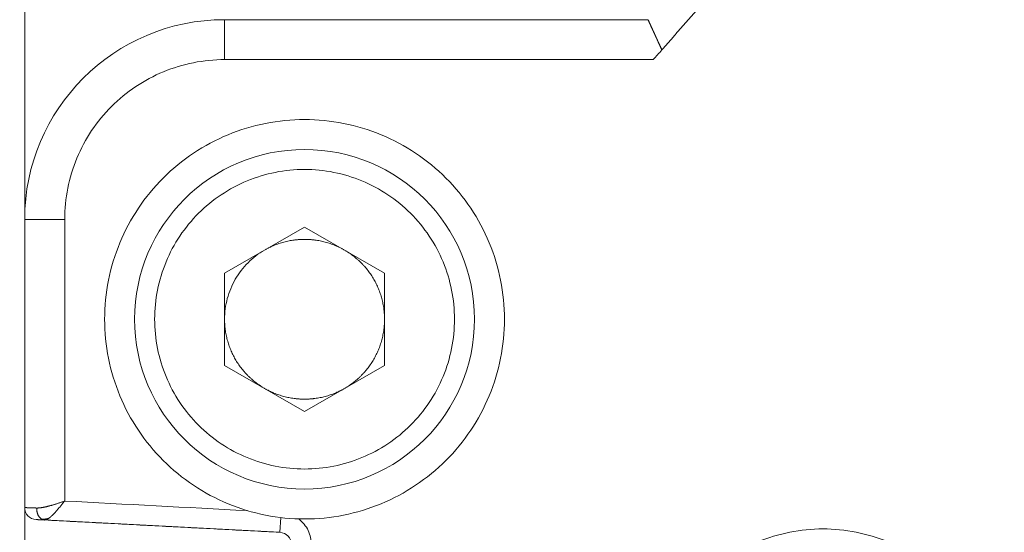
# Model space of a CAD drawing. Header units: millimetres. Extents: x 51337 to 61814, y -21781 to -12277.
# Tile 221 of 256: x 59190 to 59215, y -20684 to -20671. Entities that reach past the tile are written whole.
import ezdxf

# ---------------------------------------------------------------- set-up
doc = ezdxf.new("R2010")
doc.units = ezdxf.units.MM
doc.header["$LTSCALE"] = 0.3175
doc.layers.add('1轮廓实线层', color=7, linetype='Continuous', lineweight=18)

msp = doc.modelspace()

# ---------------------------------------------------------------- linework, layer by layer
at = {"layer": '1轮廓实线层'}
for p, q in [((59190.29339, -20663.17064), (59190.29339, -20675.97663)), ((59195.29339, -20670.97664), (59205.88438, -20670.97664)), ((59205.88438, -20670.97664), (59195.29339, -20670.97664)), ((59195.29339, -20670.97664), (59195.29339, -20671.97664)), ((59190.29339, -20683.19195), (59190.29339, -20675.97664)), ((59191.29339, -20675.97664), (59190.29339, -20675.97664)), ((59190.29339, -20675.97664), (59190.29339, -20683.19195)), ((59195.29339, -20677.32194), (59197.29339, -20676.16724)), ((59197.29339, -20676.16724), (59199.29339, -20677.32194)), ((59195.29339, -20679.63134), (59195.29339, -20677.32194)), ((59199.29339, -20677.32194), (59199.29339, -20679.63134)), ((59197.29339, -20680.78604), (59195.29339, -20679.63134)), ((59199.29339, -20679.63134), (59197.29339, -20680.78604)), ((59190.29339, -20683.19195), (59190.29339, -20686.76133)), ((59196.67742, -20683.81122), (59196.69683, -20683.44093)), ((59190.78779, -20683.50255), (59190.78576, -20683.50245)), ((59190.78779, -20683.50255), (59196.67742, -20683.81122))]:
    msp.add_line(p, q, dxfattribs=at)
msp.add_circle((59197.29339, -20678.47664), 4.25, dxfattribs=at)
for centre, radius, start, end in [((59255.29339, -20713.97664), 131, 111.4089979, 195.2952895), ((59255.29339, -20711.55409), 126, 112.9992146, 195.2952895), ((59255.29339, -20712.0386), 120, 105.6266319, 195.8396374), ((59255.29339, -20713.97664), 116, 122.4304845, 196.1062633), ((59255.29339, -20713.97664), 116, 122.4304845, 195.8396374), ((59255.29339, -20713.97664), 110.66987, 122.4304845, 205.6561683), ((59195.29339, -20675.97664), 5, 90, 180), ((59195.29339, -20675.97664), 5, 90, 180), ((59190.59339, -20683.19195), 0.3, 180, 267), ((59196.66172, -20684.1108), 0.3, 0, 87)]:
    msp.add_arc(centre, radius, start, end, dxfattribs=at)
for points, degree, knots in [([(59243.29339, -20762.51529), (59241.8275, -20762.15288), (59240.37805, -20761.72403), (59237.5239, -20760.73694), (59236.11919, -20760.1787), (59233.36605, -20758.93742), (59232.01761, -20758.25438), (59229.38807, -20756.7691), (59228.10696, -20755.96686), (59225.62259, -20754.24976), (59224.41932, -20753.3349), (59222.10049, -20751.40006), (59220.98493, -20750.38008), (59218.85067, -20748.24337), (59217.83198, -20747.12665), (59215.89979, -20744.80561), (59214.98631, -20743.60129), (59213.27205, -20741.11495), (59212.47128, -20739.83293), (59210.98901, -20737.20168), (59210.30752, -20735.85247), (59209.06939, -20733.0979), (59208.51277, -20731.69256), (59207.52894, -20728.83727), (59207.10175, -20727.38733), (59206.3803, -20724.45474), (59206.08605, -20722.9721), (59205.63289, -20719.98626), (59205.47399, -20718.48307), (59205.29284, -20715.46848), (59205.27059, -20713.95708), (59205.36294, -20710.93847), (59205.47753, -20709.43125), (59205.84261, -20706.43337), (59206.0931, -20704.94271), (59206.72792, -20701.99016), (59207.11225, -20700.52827), (59208.01161, -20697.64527), (59208.52663, -20696.22415), (59209.68315, -20693.43434), (59210.32464, -20692.06565), (59211.72882, -20689.39192), (59212.49151, -20688.08688), (59214.13185, -20685.55116), (59215.00949, -20684.32048), (59216.87252, -20681.94358), (59217.85791, -20680.79735), (59219.92836, -20678.59876), (59221.01341, -20677.54639), (59223.27429, -20675.54414), (59224.45011, -20674.59426), (59226.88287, -20672.80478), (59228.1398, -20671.96518), (59230.72449, -20670.40314), (59232.05224, -20669.68071), (59234.76766, -20668.35894), (59236.15533, -20667.7596), (59238.97919, -20666.68893), (59240.4154, -20666.21761), (59243.32455, -20665.40682), (59244.79751, -20665.06737), (59247.76809, -20664.52313), (59249.26572, -20664.31834), (59252.27336, -20664.04509), (59253.78337, -20663.97664), (59255.29339, -20663.97664)], 3, [0, 0, 0, 0, 0.03125, 0.03125, 0.0625, 0.0625, 0.09375, 0.09375, 0.125, 0.125, 0.15625, 0.15625, 0.1875, 0.1875, 0.21875, 0.21875, 0.25, 0.25, 0.28125, 0.28125, 0.3125, 0.3125, 0.34375, 0.34375, 0.375, 0.375, 0.40625, 0.40625, 0.4375, 0.4375, 0.46875, 0.46875, 0.5, 0.5, 0.53125, 0.53125, 0.5625, 0.5625, 0.59375, 0.59375, 0.625, 0.625, 0.65625, 0.65625, 0.6875, 0.6875, 0.71875, 0.71875, 0.75, 0.75, 0.78125, 0.78125, 0.8125, 0.8125, 0.84375, 0.84375, 0.875, 0.875, 0.90625, 0.90625, 0.9375, 0.9375, 0.96875, 0.96875, 1, 1, 1, 1]), ([(59206.23281, -20671.7342), (59206.26219, -20671.70009), (59206.3209, -20671.6319), (59206.4092, -20671.52993), (59206.49758, -20671.42825), (59206.58607, -20671.32689), (59206.67466, -20671.22583), (59206.76335, -20671.12508), (59206.85215, -20671.02465), (59206.94104, -20670.92452), (59207.03003, -20670.8247), (59207.11912, -20670.72519), (59207.2083, -20670.626), (59207.29757, -20670.52711), (59207.38694, -20670.42853), (59207.4764, -20670.33026), (59207.56594, -20670.2323), (59207.65557, -20670.13465), (59207.74529, -20670.03732), (59207.8351, -20669.94028), (59207.92499, -20669.84356), (59208.01496, -20669.74715), (59208.10501, -20669.65105), (59208.19514, -20669.55526), (59208.28535, -20669.45977), (59208.37564, -20669.3646), (59208.466, -20669.26973), (59208.55644, -20669.17517), (59208.64695, -20669.08092), (59208.73753, -20668.98698), (59208.82818, -20668.89335), (59208.91891, -20668.80002), (59209.0097, -20668.707), (59209.10055, -20668.61429), (59209.19147, -20668.52189), (59209.28246, -20668.4298), (59209.3735, -20668.33801), (59209.46461, -20668.24653), (59209.55578, -20668.15536), (59209.64701, -20668.06449), (59209.73829, -20667.97393), (59209.82963, -20667.88368), (59209.92103, -20667.79373), (59210.01248, -20667.70409), (59210.10398, -20667.61476), (59210.19553, -20667.52573), (59210.28714, -20667.437), (59210.37879, -20667.34859), (59210.47048, -20667.26047), (59210.56223, -20667.17266), (59210.65402, -20667.08516), (59210.74585, -20666.99795), (59210.83772, -20666.91106), (59210.92964, -20666.82446), (59211.02159, -20666.73817), (59211.11359, -20666.65218), (59211.20562, -20666.5665), (59211.29768, -20666.48112), (59211.38979, -20666.39604), (59211.48192, -20666.31126), (59211.57409, -20666.22678), (59211.66629, -20666.1426), (59211.75851, -20666.05873), (59211.85077, -20665.97516), (59211.94306, -20665.89188), (59212.03537, -20665.80891), (59212.1277, -20665.72623), (59212.22006, -20665.64386), (59212.31245, -20665.56178), (59212.40485, -20665.48001), (59212.49728, -20665.39853), (59212.58972, -20665.31735), (59212.68218, -20665.23646), (59212.77466, -20665.15588), (59212.86716, -20665.07559), (59212.95966, -20664.99559), (59213.02141, -20664.94244), (59213.05226, -20664.91589)], 3, [0, 0, 0, 0, 0.01399141, 0.02796578, 0.04192307, 0.05586326, 0.0697863, 0.08369217, 0.09758083, 0.11145225, 0.12530639, 0.13914322, 0.15296271, 0.16676482, 0.18054952, 0.19431678, 0.20806658, 0.22179886, 0.23551361, 0.24921079, 0.26289038, 0.27655234, 0.29019663, 0.30382324, 0.31743212, 0.33102326, 0.34459661, 0.35815215, 0.37168986, 0.3852097, 0.39871163, 0.41219565, 0.42566171, 0.43910978, 0.45253985, 0.46595188, 0.47934584, 0.4927217, 0.50607945, 0.51941905, 0.53274047, 0.5460437, 0.5593287, 0.57259544, 0.58584391, 0.59907407, 0.6122859, 0.62547937, 0.63865447, 0.65181116, 0.66494942, 0.67806923, 0.69117056, 0.70425339, 0.71731769, 0.73036344, 0.74339062, 0.75639921, 0.76938917, 0.7823605, 0.79531316, 0.80824714, 0.82116241, 0.83405895, 0.84693673, 0.85979575, 0.87263597, 0.88545738, 0.89825995, 0.91104366, 0.9238085, 0.93655444, 0.94928147, 0.96198955, 0.97467868, 0.98734884, 1, 1, 1, 1]), ([(59206.231, -20671.73507), (59206.22878, -20671.73026), (59206.22436, -20671.72067), (59206.21778, -20671.70639), (59206.21128, -20671.69223), (59206.20484, -20671.67821), (59206.19847, -20671.66432), (59206.19217, -20671.65057), (59206.18594, -20671.63695), (59206.17978, -20671.62348), (59206.17369, -20671.61016), (59206.16768, -20671.59697), (59206.16173, -20671.58393), (59206.15585, -20671.57104), (59206.15004, -20671.5583), (59206.14429, -20671.5457), (59206.13862, -20671.53326), (59206.13302, -20671.52097), (59206.12749, -20671.50883), (59206.12203, -20671.49684), (59206.11664, -20671.48501), (59206.11132, -20671.47334), (59206.10607, -20671.46181), (59206.10088, -20671.45045), (59206.09577, -20671.43924), (59206.09073, -20671.42819), (59206.08576, -20671.41729), (59206.08085, -20671.40655), (59206.07602, -20671.39597), (59206.07126, -20671.38555), (59206.06656, -20671.37529), (59206.06194, -20671.36518), (59206.05738, -20671.35523), (59206.0529, -20671.34544), (59206.04848, -20671.3358), (59206.04414, -20671.32632), (59206.03986, -20671.317), (59206.03566, -20671.30783), (59206.03152, -20671.29882), (59206.02746, -20671.28997), (59206.02346, -20671.28127), (59206.01953, -20671.27272), (59206.01568, -20671.26433), (59206.01189, -20671.25609), (59206.00817, -20671.248), (59206.00453, -20671.24006), (59206.00095, -20671.23227), (59205.99744, -20671.22463), (59205.994, -20671.21714), (59205.99063, -20671.2098), (59205.98734, -20671.20261), (59205.98411, -20671.19556), (59205.98095, -20671.18865), (59205.97786, -20671.18189), (59205.97295, -20671.17113), (59205.96639, -20671.1567), (59205.95839, -20671.13909), (59205.95079, -20671.12236), (59205.94361, -20671.10653), (59205.93684, -20671.09159), (59205.93048, -20671.07755), (59205.92453, -20671.06443), (59205.91899, -20671.05222), (59205.91386, -20671.04092), (59205.90914, -20671.03054), (59205.90483, -20671.02108), (59205.90093, -20671.01254), (59205.89745, -20671.00491), (59205.89437, -20670.9982), (59205.8917, -20670.9924), (59205.88944, -20670.98751), (59205.8876, -20670.98353), (59205.88616, -20670.98044), (59205.88514, -20670.97826), (59205.8845, -20670.9769), (59205.88442, -20670.97673), (59205.88438, -20670.97664)], 3, [0, 0, 0, 0, 0.01180077, 0.02353143, 0.03519204, 0.04678266, 0.05830332, 0.06975408, 0.081135, 0.09244614, 0.10368753, 0.11485925, 0.12596135, 0.13699389, 0.14795693, 0.15885053, 0.16967475, 0.18042965, 0.1911153, 0.20173176, 0.21227911, 0.22275741, 0.23316673, 0.24350714, 0.25377871, 0.26398152, 0.27411564, 0.28418115, 0.29417813, 0.30410666, 0.31396682, 0.3237587, 0.33348237, 0.34313793, 0.35272547, 0.36224508, 0.37169684, 0.38108087, 0.39039724, 0.39964606, 0.40882744, 0.41794148, 0.42698827, 0.43596794, 0.44488059, 0.45372633, 0.46250529, 0.47121757, 0.47986331, 0.48844262, 0.49695563, 0.50540247, 0.51378328, 0.52209818, 0.53034733, 0.55399207, 0.57748992, 0.60084398, 0.6240574, 0.64713337, 0.67007517, 0.69288612, 0.71556958, 0.73812901, 0.76056788, 0.78288976, 0.80509824, 0.82719698, 0.84918971, 0.87108019, 0.89287224, 0.91456973, 0.9361766, 0.95769682, 0.97913441, 1, 1, 1, 1]), ([(59191.29339, -20675.97664), (59191.29339, -20675.71484), (59191.31917, -20675.45305), (59191.42132, -20674.93951), (59191.49768, -20674.68778), (59191.69805, -20674.20404), (59191.82206, -20673.97204), (59192.11295, -20673.53668), (59192.27984, -20673.33333), (59192.65008, -20672.96309), (59192.85343, -20672.79621), (59193.28878, -20672.50532), (59193.52078, -20672.38131), (59194.00452, -20672.18094), (59194.25625, -20672.10458), (59194.76979, -20672.00243), (59195.03159, -20671.97664), (59195.29339, -20671.97664)], 3, [0, 0, 0, 0, 0.125, 0.125, 0.25, 0.25, 0.375, 0.375, 0.5, 0.5, 0.625, 0.625, 0.75, 0.75, 0.875, 0.875, 1, 1, 1, 1]), ([(59255.29339, -20672.07871), (59254.04905, -20672.07871), (59252.80472, -20672.13418), (59250.32593, -20672.35562), (59249.09147, -20672.52159), (59246.64222, -20672.96272), (59245.42743, -20673.23787), (59243.02714, -20673.89518), (59241.84164, -20674.27733), (59239.50936, -20675.1456), (59238.36258, -20675.63173), (59236.1168, -20676.70408), (59235.01782, -20677.29032), (59232.87638, -20678.55825), (59231.83391, -20679.23995), (59229.81378, -20680.69339), (59228.83611, -20681.46514), (59226.95332, -20683.09257), (59226.0482, -20683.94826), (59224.31769, -20685.73676), (59223.49229, -20686.66959), (59221.92778, -20688.60498), (59221.18866, -20689.60755), (59219.80257, -20691.67447), (59219.15559, -20692.73883), (59217.95891, -20694.92089), (59217.4092, -20696.03859), (59216.41143, -20698.31848), (59215.96335, -20699.48066), (59215.1724, -20701.84028), (59214.82951, -20703.03772), (59214.39612, -20704.85321), (59214.26513, -20705.46159), (59214.08908, -20706.37808), (59214.00615, -20706.8373), (59213.91837, -20707.37458), (59213.87673, -20707.64358), (59213.85647, -20707.77816), (59213.84648, -20707.84547), (59213.84152, -20707.87913), (59213.83905, -20707.89597), (59213.83782, -20707.90438), (59213.8372, -20707.90859), (59213.83689, -20707.91069), (59213.83674, -20707.91175), (59213.83667, -20707.9122), (59213.83663, -20707.9125), (59213.8366, -20707.91269), (59213.70937, -20708.78254), (59213.6062, -20709.67892), (59213.45719, -20711.52223), (59213.41134, -20712.46916), (59213.38646, -20714.40966), (59213.40743, -20715.40323), (59213.5258, -20717.43177), (59213.62322, -20718.46674), (59213.9041, -20720.57141), (59214.08758, -20721.6411), (59214.54995, -20723.80696), (59214.82886, -20724.90312), (59215.49102, -20727.112), (59215.87428, -20728.22472), (59216.75334, -20730.45506), (59217.24915, -20731.57269), (59218.36046, -20733.79945), (59218.97597, -20734.90857), (59220.33249, -20737.10317), (59221.07351, -20738.18863), (59222.68513, -20740.31905), (59223.55575, -20741.36399), (59225.42857, -20743.39496), (59226.4308, -20744.38098), (59228.56636, -20746.2743), (59229.69972, -20747.1816), (59231.4956, -20748.46786), (59232.72477, -20749.30046), (59234.66208, -20750.46658), (59236.69018, -20751.54178), (59238.80563, -20752.51786), (59241.00428, -20753.38663), (59242.52227, -20753.88883), (59243.29339, -20754.11934)], 3, [0, 0, 0, 0, 0.03125, 0.03125, 0.0625, 0.0625, 0.09375, 0.09375, 0.125, 0.125, 0.15625, 0.15625, 0.1875, 0.1875, 0.21875, 0.21875, 0.25, 0.25, 0.28125, 0.28125, 0.3125, 0.3125, 0.34375, 0.34375, 0.375, 0.375, 0.40625, 0.40625, 0.4375, 0.4375, 0.46875, 0.46875, 0.484375, 0.484375, 0.4921875, 0.49609375, 0.49804687, 0.49902344, 0.49951172, 0.49975586, 0.49987793, 0.49993896, 0.49996948, 0.49998474, 0.49999237, 0.49999619, 0.49999619, 0.5, 0.5, 0.53125, 0.53125, 0.5625, 0.5625, 0.59375, 0.59375, 0.625, 0.625, 0.65625, 0.65625, 0.6875, 0.6875, 0.71875, 0.71875, 0.75, 0.75, 0.78125, 0.78125, 0.8125, 0.8125, 0.84375, 0.84375, 0.875, 0.875, 0.90625, 0.90625, 0.921875, 0.9375, 0.953125, 0.96875, 0.984375, 1, 1, 1, 1]), ([(59192.29339, -20678.47664), (59192.29339, -20678.14939), (59192.32562, -20677.82215), (59192.4533, -20677.18023), (59192.54875, -20676.86556), (59192.79922, -20676.26089), (59192.95423, -20675.97089), (59193.31785, -20675.42669), (59193.52645, -20675.17251), (59193.98925, -20674.70971), (59194.24344, -20674.5011), (59194.78763, -20674.13748), (59195.07763, -20673.98248), (59195.68231, -20673.73201), (59195.99697, -20673.63656), (59196.63889, -20673.50887), (59196.96614, -20673.47664), (59197.29339, -20673.47664)], 3, [0, 0, 0, 0, 0.125, 0.125, 0.25, 0.25, 0.375, 0.375, 0.5, 0.5, 0.625, 0.625, 0.75, 0.75, 0.875, 0.875, 1, 1, 1, 1]), ([(59197.29339, -20673.47664), (59197.62063, -20673.47664), (59197.94788, -20673.50887), (59198.5898, -20673.63656), (59198.90446, -20673.73201), (59199.50914, -20673.98248), (59199.79914, -20674.13748), (59200.34333, -20674.5011), (59200.59752, -20674.70971), (59201.06032, -20675.17251), (59201.26892, -20675.42669), (59201.63254, -20675.97089), (59201.78755, -20676.26089), (59202.03802, -20676.86556), (59202.13347, -20677.18023), (59202.26115, -20677.82215), (59202.29339, -20678.14939), (59202.29339, -20678.47664)], 3, [0, 0, 0, 0, 0.125, 0.125, 0.25, 0.25, 0.375, 0.375, 0.5, 0.5, 0.625, 0.625, 0.75, 0.75, 0.875, 0.875, 1, 1, 1, 1]), ([(59193.54339, -20678.47664), (59193.54339, -20678.23121), (59193.56756, -20677.98577), (59193.66332, -20677.50433), (59193.73491, -20677.26833), (59193.92276, -20676.81482), (59194.03902, -20676.59733), (59194.31173, -20676.18918), (59194.46818, -20675.99854), (59194.81528, -20675.65144), (59195.00592, -20675.49499), (59195.41407, -20675.22227), (59195.63157, -20675.10602), (59196.08508, -20674.91817), (59196.32108, -20674.84658), (59196.80252, -20674.75081), (59197.04795, -20674.72664), (59197.29339, -20674.72664)], 3, [0, 0, 0, 0, 0.125, 0.125, 0.25, 0.25, 0.375, 0.375, 0.5, 0.5, 0.625, 0.625, 0.75, 0.75, 0.875, 0.875, 1, 1, 1, 1]), ([(59197.29339, -20674.72664), (59197.53882, -20674.72664), (59197.78425, -20674.75081), (59198.26569, -20674.84658), (59198.50169, -20674.91817), (59198.9552, -20675.10602), (59199.1727, -20675.22227), (59199.58085, -20675.49499), (59199.77149, -20675.65144), (59200.11859, -20675.99854), (59200.27504, -20676.18918), (59200.54775, -20676.59733), (59200.66401, -20676.81482), (59200.85186, -20677.26833), (59200.92345, -20677.50433), (59201.01921, -20677.98577), (59201.04339, -20678.23121), (59201.04339, -20678.47664)], 3, [0, 0, 0, 0, 0.125, 0.125, 0.25, 0.25, 0.375, 0.375, 0.5, 0.5, 0.625, 0.625, 0.75, 0.75, 0.875, 0.875, 1, 1, 1, 1]), ([(59196.29339, -20676.74459), (59196.14224, -20676.83186), (59196.00258, -20676.93901), (59195.75576, -20677.18584), (59195.6486, -20677.32549), (59195.47407, -20677.62779), (59195.40671, -20677.79042), (59195.31636, -20678.12759), (59195.29339, -20678.30211), (59195.29339, -20678.47664)], 3, [0, 0, 0, 0, 0.25, 0.25, 0.5, 0.5, 0.75, 0.75, 1, 1, 1, 1]), ([(59197.29339, -20683.47664), (59196.96614, -20683.47664), (59196.63889, -20683.44441), (59195.99697, -20683.31673), (59195.68231, -20683.22127), (59195.07763, -20682.97081), (59194.78763, -20682.8158), (59194.24344, -20682.45218), (59193.98925, -20682.24358), (59193.52645, -20681.78078), (59193.31785, -20681.52659), (59192.95423, -20680.9824), (59192.79922, -20680.6924), (59192.54875, -20680.08772), (59192.4533, -20679.77305), (59192.32562, -20679.13113), (59192.29339, -20678.80389), (59192.29339, -20678.47664)], 3, [0, 0, 0, 0, 0.125, 0.125, 0.25, 0.25, 0.375, 0.375, 0.5, 0.5, 0.625, 0.625, 0.75, 0.75, 0.875, 0.875, 1, 1, 1, 1]), ([(59197.29339, -20682.22664), (59197.04795, -20682.22664), (59196.80252, -20682.20247), (59196.32108, -20682.1067), (59196.08508, -20682.03511), (59195.63157, -20681.84727), (59195.41407, -20681.73101), (59195.00592, -20681.4583), (59194.81528, -20681.30184), (59194.46818, -20680.95474), (59194.31173, -20680.7641), (59194.03902, -20680.35596), (59193.92276, -20680.13846), (59193.73491, -20679.68495), (59193.66332, -20679.44895), (59193.56756, -20678.96751), (59193.54339, -20678.72208), (59193.54339, -20678.47664)], 3, [0, 0, 0, 0, 0.125, 0.125, 0.25, 0.25, 0.375, 0.375, 0.5, 0.5, 0.625, 0.625, 0.75, 0.75, 0.875, 0.875, 1, 1, 1, 1]), ([(59202.29339, -20678.47664), (59202.29339, -20678.80389), (59202.26115, -20679.13113), (59202.13347, -20679.77305), (59202.03802, -20680.08772), (59201.78755, -20680.6924), (59201.63254, -20680.9824), (59201.26892, -20681.52659), (59201.06032, -20681.78078), (59200.59752, -20682.24358), (59200.34333, -20682.45218), (59199.79914, -20682.8158), (59199.50914, -20682.97081), (59198.90446, -20683.22127), (59198.5898, -20683.31673), (59197.94788, -20683.44441), (59197.62063, -20683.47664), (59197.29339, -20683.47664)], 3, [0, 0, 0, 0, 0.125, 0.125, 0.25, 0.25, 0.375, 0.375, 0.5, 0.5, 0.625, 0.625, 0.75, 0.75, 0.875, 0.875, 1, 1, 1, 1]), ([(59201.04339, -20678.47664), (59201.04339, -20678.72208), (59201.01921, -20678.96751), (59200.92345, -20679.44895), (59200.85186, -20679.68495), (59200.66401, -20680.13846), (59200.54775, -20680.35596), (59200.27504, -20680.7641), (59200.11859, -20680.95474), (59199.77149, -20681.30184), (59199.58085, -20681.4583), (59199.1727, -20681.73101), (59198.9552, -20681.84727), (59198.50169, -20682.03511), (59198.26569, -20682.1067), (59197.78425, -20682.20247), (59197.53882, -20682.22664), (59197.29339, -20682.22664)], 3, [0, 0, 0, 0, 0.125, 0.125, 0.25, 0.25, 0.375, 0.375, 0.5, 0.5, 0.625, 0.625, 0.75, 0.75, 0.875, 0.875, 1, 1, 1, 1]), ([(59190.29338, -20683.19195), (59190.29345, -20683.19196), (59190.29355, -20683.19196), (59190.29388, -20683.19197), (59190.29455, -20683.192), (59190.29549, -20683.19203), (59190.29671, -20683.19208), (59190.29821, -20683.19214), (59190.29998, -20683.19221), (59190.30203, -20683.19228), (59190.30436, -20683.19237), (59190.30698, -20683.19247), (59190.30988, -20683.19258), (59190.31306, -20683.1927), (59190.31653, -20683.19283), (59190.32028, -20683.19297), (59190.32433, -20683.19312), (59190.32866, -20683.19328), (59190.33328, -20683.19345), (59190.3382, -20683.19364), (59190.3434, -20683.19383), (59190.3489, -20683.19403), (59190.35469, -20683.19425), (59190.36077, -20683.19447), (59190.36715, -20683.1947), (59190.37382, -20683.19495), (59190.38078, -20683.1952), (59190.38803, -20683.19547), (59190.39558, -20683.19574), (59190.40342, -20683.19603), (59190.41155, -20683.19633), (59190.41997, -20683.19663), (59190.42869, -20683.19695), (59190.43769, -20683.19728), (59190.44698, -20683.19762), (59190.45657, -20683.19797), (59190.46643, -20683.19833), (59190.47659, -20683.1987), (59190.48703, -20683.19908), (59190.49775, -20683.19947), (59190.50876, -20683.19987), (59190.52004, -20683.20028), (59190.5316, -20683.2007), (59190.54344, -20683.20113), (59190.55555, -20683.20157), (59190.56794, -20683.20203), (59190.58057, -20683.20249), (59190.58921, -20683.20281), (59190.59353, -20683.20296)], 3, [0, 0, 0, 0, 0.01613494, 0.03681972, 0.05755797, 0.07834972, 0.09919495, 0.12009369, 0.14104593, 0.1620517, 0.18311099, 0.20422381, 0.22539017, 0.24661008, 0.26788355, 0.28921058, 0.31059119, 0.33202537, 0.35351314, 0.3750545, 0.39664946, 0.41829804, 0.44000022, 0.46175603, 0.48356547, 0.50542855, 0.52734527, 0.54931564, 0.57133967, 0.59341736, 0.61554873, 0.63773377, 0.6599725, 0.68226492, 0.70461103, 0.72701085, 0.74946439, 0.77197164, 0.79453261, 0.81714732, 0.83981576, 0.86253794, 0.88531388, 0.90814357, 0.93102702, 0.95396424, 0.97695523, 1, 1, 1, 1]), ([(59190.59353, -20683.20296), (59190.59701, -20683.20295), (59190.60397, -20683.20292), (59190.61464, -20683.20266), (59190.62548, -20683.20224), (59190.63652, -20683.20165), (59190.64776, -20683.20089), (59190.65919, -20683.19996), (59190.67081, -20683.19886), (59190.68263, -20683.19759), (59190.69463, -20683.19615), (59190.70683, -20683.19455), (59190.71922, -20683.19277), (59190.73179, -20683.19083), (59190.74455, -20683.18871), (59190.7575, -20683.18643), (59190.77063, -20683.18398), (59190.78395, -20683.18135), (59190.79745, -20683.17856), (59190.81112, -20683.1756), (59190.82498, -20683.17247), (59190.83901, -20683.16917), (59190.85321, -20683.1657), (59190.86759, -20683.16206), (59190.88213, -20683.15826), (59190.90032, -20683.15333), (59190.92231, -20683.14722), (59190.94825, -20683.13987), (59190.97468, -20683.13221), (59191.00161, -20683.12426), (59191.029, -20683.11601), (59191.05684, -20683.10746), (59191.08512, -20683.09862), (59191.11382, -20683.08947), (59191.14291, -20683.08003), (59191.17238, -20683.07029), (59191.20219, -20683.06026), (59191.23234, -20683.04992), (59191.26279, -20683.0393), (59191.28315, -20683.03202), (59191.29339, -20683.02836)], 3, [0, 0, 0, 0, 0.01820512, 0.03649684, 0.05487757, 0.07334971, 0.09191561, 0.11057758, 0.12933792, 0.14819886, 0.16716262, 0.18623137, 0.20540726, 0.22469238, 0.2440888, 0.26359856, 0.28322366, 0.30296605, 0.32282766, 0.3428104, 0.36291611, 0.38314663, 0.40350373, 0.4239892, 0.44460474, 0.46535205, 0.50094823, 0.53693521, 0.57331518, 0.61009029, 0.64726263, 0.68483419, 0.72280692, 0.7611827, 0.79996337, 0.83915069, 0.87874638, 0.91875209, 0.95916945, 1, 1, 1, 1]), ([(59190.9783, -20683.39079), (59190.97992, -20683.38924), (59190.98339, -20683.38588), (59190.98873, -20683.38066), (59190.99812, -20683.37139), (59191.01136, -20683.35799), (59191.02854, -20683.34006), (59191.0458, -20683.32158), (59191.06312, -20683.30258), (59191.08051, -20683.28309), (59191.09798, -20683.26313), (59191.1155, -20683.24275), (59191.13309, -20683.222), (59191.15074, -20683.20094), (59191.16844, -20683.17964), (59191.18618, -20683.15816), (59191.20397, -20683.13654), (59191.22179, -20683.11485), (59191.23964, -20683.09314), (59191.25752, -20683.07145), (59191.27542, -20683.04985), (59191.2874, -20683.03551), (59191.29339, -20683.02836)], 3, [0, 0, 0, 0, 0.01682143, 0.03601421, 0.05514879, 0.11318667, 0.17075137, 0.22785511, 0.28456306, 0.3409476, 0.39707679, 0.45299229, 0.50869728, 0.56418766, 0.619456, 0.67449988, 0.72932122, 0.78391993, 0.83829383, 0.89243691, 0.94634148, 1, 1, 1, 1]), ([(59190.78779, -20683.50255), (59190.7893, -20683.50261), (59190.7923, -20683.50272), (59190.7969, -20683.50262), (59190.80153, -20683.50231), (59190.8062, -20683.50178), (59190.81091, -20683.50105), (59190.81566, -20683.50012), (59190.82045, -20683.49898), (59190.82527, -20683.49765), (59190.83013, -20683.49612), (59190.83502, -20683.49441), (59190.83995, -20683.49251), (59190.84491, -20683.49043), (59190.8499, -20683.48818), (59190.85493, -20683.48575), (59190.85998, -20683.48316), (59190.86507, -20683.4804), (59190.87019, -20683.47748), (59190.87533, -20683.4744), (59190.88051, -20683.47118), (59190.88571, -20683.4678), (59190.89094, -20683.46428), (59190.89619, -20683.46061), (59190.90147, -20683.45681), (59190.90677, -20683.45288), (59190.9121, -20683.44882), (59190.91745, -20683.44463), (59190.92282, -20683.44032), (59190.92822, -20683.4359), (59190.93363, -20683.43136), (59190.93906, -20683.42671), (59190.94452, -20683.42196), (59190.94999, -20683.41711), (59190.95548, -20683.41216), (59190.96098, -20683.40712), (59190.9665, -20683.402), (59190.97204, -20683.39678), (59190.97598, -20683.39302), (59190.97807, -20683.39102), (59190.9783, -20683.39079)], 3, [0, 0, 0, 0, 0.02991923, 0.05958057, 0.08899462, 0.11817172, 0.1471219, 0.17585492, 0.20438021, 0.23270691, 0.26084382, 0.28879944, 0.31658189, 0.344199, 0.3716583, 0.39896704, 0.42613215, 0.45316021, 0.48005745, 0.50682974, 0.53348265, 0.56002137, 0.58645075, 0.61277532, 0.63899925, 0.66512626, 0.69115934, 0.71710107, 0.74295369, 0.7687191, 0.79439889, 0.81999431, 0.84550632, 0.87093556, 0.89628238, 0.92154686, 0.94672892, 0.97182965, 0.99685082, 1, 1, 1, 1]), ([(59190.78779, -20683.50255), (59190.68888, -20683.49737), (59190.57816, -20683.49157), (59190.57773, -20683.49154)], 2, [0, 0, 0, 0.5026637, 1, 1, 1]), ([(59197.46176, -20684.1108), (59197.46175, -20684.0556), (59197.45599, -20683.99808), (59197.43066, -20683.88215), (59197.41108, -20683.82377), (59197.35757, -20683.71117), (59197.32364, -20683.65698), (59197.24337, -20683.55784), (59197.19705, -20683.51293), (59197.14659, -20683.47449)], 3, [0, 0, 0, 0, 0.25, 0.25, 0.5, 0.5, 0.75, 0.75, 1, 1, 1, 1]), ([(59210.26006, -20683.72664), (59209.9819, -20683.72664), (59209.70375, -20683.75404), (59209.15811, -20683.86257), (59208.89065, -20683.94371), (59208.37667, -20684.1566), (59208.13017, -20684.28836), (59207.66761, -20684.59743), (59207.45155, -20684.77475), (59207.05817, -20685.16813), (59206.88086, -20685.38419), (59206.57178, -20685.84675), (59206.44002, -20686.09325), (59206.22713, -20686.60723), (59206.14599, -20686.87469), (59206.03746, -20687.42033), (59206.01006, -20687.69848), (59206.01006, -20687.97664)], 3, [0, 0, 0, 0, 0.125, 0.125, 0.25, 0.25, 0.375, 0.375, 0.5, 0.5, 0.625, 0.625, 0.75, 0.75, 0.875, 0.875, 1, 1, 1, 1]), ([(59214.06327, -20686.07979), (59213.98334, -20685.91955), (59213.89329, -20685.76436), (59213.63927, -20685.38419), (59213.46196, -20685.16813), (59213.06858, -20684.77475), (59212.85252, -20684.59743), (59212.38995, -20684.28836), (59212.14346, -20684.1566), (59211.62948, -20683.94371), (59211.36202, -20683.86257), (59210.81638, -20683.75404), (59210.53823, -20683.72664), (59210.26006, -20683.72664)], 3, [0, 0, 0, 0, 0.11406456, 0.11406456, 0.29125165, 0.29125165, 0.46843874, 0.46843874, 0.64562583, 0.64562583, 0.82281291, 0.82281291, 1, 1, 1, 1])]:
    msp.add_open_spline(points, degree=degree, knots=knots, dxfattribs=at)
for points, degree in [([(59206.01294, -20671.97664), (59206.08563, -20671.89531), (59206.15831, -20671.81399), (59206.231, -20671.73507)], 3), ([(59195.29339, -20671.97664), (59198.86657, -20671.97664), (59202.43975, -20671.97664), (59206.01294, -20671.97664)], 3), ([(59191.29339, -20683.02836), (59191.29339, -20680.67779), (59191.29339, -20678.32722), (59191.29339, -20675.97664)], 3), ([(59196.29339, -20676.74459), (59196.52129, -20676.61301), (59197.03077, -20676.47671), (59197.29339, -20676.47664)], 2), ([(59197.29339, -20676.47664), (59197.55655, -20676.47657), (59198.06547, -20676.613), (59198.29339, -20676.74459)], 2), ([(59198.29339, -20676.74459), (59198.52129, -20676.87617), (59198.89426, -20677.24944), (59199.15715, -20677.70478), (59199.29339, -20678.21347), (59199.29339, -20678.47664)], 2), ([(59196.29339, -20680.20869), (59196.06548, -20680.07711), (59195.69251, -20679.70384), (59195.42962, -20679.24851), (59195.29339, -20678.73982), (59195.29339, -20678.47664)], 2), ([(59199.29339, -20678.47664), (59199.29339, -20678.73871), (59199.15613, -20679.25042), (59198.89421, -20679.70379), (59198.51988, -20680.07793), (59198.29339, -20680.20869)], 2), ([(59197.29339, -20680.47664), (59197.03022, -20680.47671), (59196.5213, -20680.34028), (59196.29339, -20680.20869)], 2), ([(59198.29339, -20680.20869), (59198.06548, -20680.34027), (59197.556, -20680.47657), (59197.29339, -20680.47664)], 2), ([(59195.8637, -20683.26788), (59194.34026, -20683.18804), (59192.81682, -20683.1082), (59191.29339, -20683.02836)], 3), ([(59190.70891, -20683.47827), (59190.80696, -20683.49005), (59190.90267, -20683.45836)], 2), ([(59196.67742, -20683.81122), (59190.78779, -20683.50255)], 1)]:
    msp.add_open_spline(points, degree=degree, dxfattribs=at)
msp.add_rational_spline([(59190.78779, -20683.50255), (59190.66859, -20683.49631), (59190.58897, -20683.37352), (59190.59353, -20683.20296)], [0.999999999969, 0.813293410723, 0.813293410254, 0.999999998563], degree=3, dxfattribs=at)

doc.saveas('drawing.dxf')
